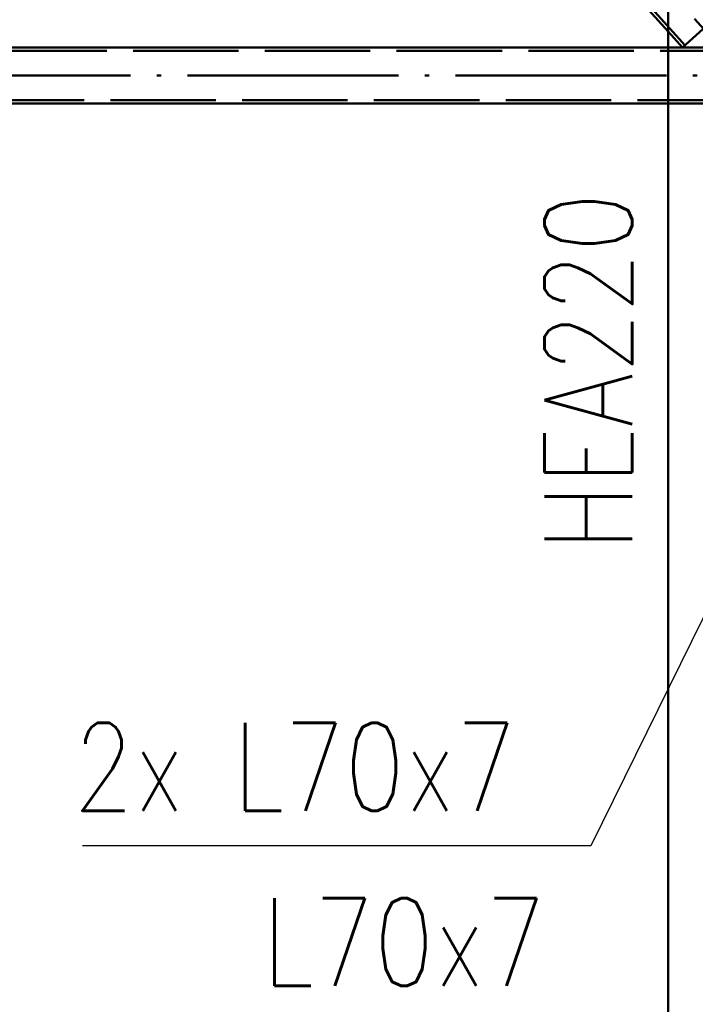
# Paper-space layout 'Layout1' of a CAD drawing. Extents: x -2 to 1033, y -36 to 596.
# Tile 37 of 256: x 259 to 278, y 149 to 177. Entities that reach past the tile are written whole.
import ezdxf

# ---------------------------------------------------------------- set-up
doc = ezdxf.new("R2010")
doc.units = 0
doc.linetypes.add('ACAD_ISO02W100', pattern=[15, 12, -3])
doc.linetypes.add('ACAD_ISO04W100', pattern=[30.5, 24, -3, 0.5, -3])
for name, color, linetype, lineweight in [('SS_POPIS_PROFILU', 13, 'CONTINUOUS', 25), ('SS_SLOUPY KRAJNÍ', 143, 'CONTINUOUS', 50), ('SS_ZTUŽENÍ STĚNY', 203, 'CONTINUOUS', 50)]:
    doc.layers.add(name, color=color, linetype=linetype, lineweight=lineweight)
doc.styles.add('romans.shx', font='romans.shx', dxfattribs={"height": 5})

psp = doc.layouts.get("Layout1")

# ---------------------------------------------------------------- linework, layer by layer
at = {"layer": 'SS_POPIS_PROFILU', "color": 13}
psp.add_lwpolyline([(286.5645, 175.693), (275.4203, 153.0578), (260.9441, 153.0578)], dxfattribs=at)
at = {"layer": 'SS_SLOUPY KRAJNÍ', "color": 1, "linetype": 'Continuous', "ltscale": 0.25}
psp.add_line((277.6145, 238.7953), (277.6145, 111.793), dxfattribs=at)
at = {"layer": 'SS_ZTUŽENÍ STĚNY', "color": 7, "linetype": 'ACAD_ISO04W100', "ltscale": 0.25}
for p in [(222.3145, 238.993), (164.8145, 174.993)]:
    psp.add_line(p, (279.8145, 174.993), dxfattribs=at)
at = {"layer": 'SS_ZTUŽENÍ STĚNY', "color": 1, "linetype": 'Continuous', "ltscale": 0.25}
for p, q in [((224.093, 235.8164), (277.6145, 176.2447)), ((277.6145, 175.793), (167.4145, 175.793)), ((167.4145, 174.193), (277.6145, 174.193))]:
    psp.add_line(p, q, dxfattribs=at)
at = {"layer": 'SS_ZTUŽENÍ STĚNY', "color": 3, "linetype": 'ACAD_ISO02W100', "ltscale": 0.25}
for p, q in [((224.176, 235.8737), (278.0947, 175.8598)), ((278.0203, 175.793), (279.2105, 176.8623)), ((278.0203, 175.793), (277.6145, 176.2447)), ((277.6145, 175.793), (279.7445, 175.793)), ((278.0203, 175.793), (278.0947, 175.8598)), ((164.8895, 175.693), (279.7445, 175.693)), ((279.7445, 174.293), (164.8895, 174.293)), ((277.6145, 174.193), (279.7445, 174.193))]:
    psp.add_line(p, q, dxfattribs=at)

# ---------------------------------------------------------------- texts
at = {"layer": 'SS_POPIS_PROFILU', "color": 13, "style": 'romans.shx', "width": 0.8}
psp.add_text('HEA220', height=2.5, rotation=90, dxfattribs=at).set_placement((276.5935, 161.4615))
for s, p in [('2x L70x7', (260.6905, 154.0578)), ('L70x7', (266.0712, 149.0701)), ('L70x7', (266.0712, 149.0701))]:
    psp.add_text(s, height=2.5, dxfattribs=at).set_placement(p)

doc.saveas('drawing.dxf')
